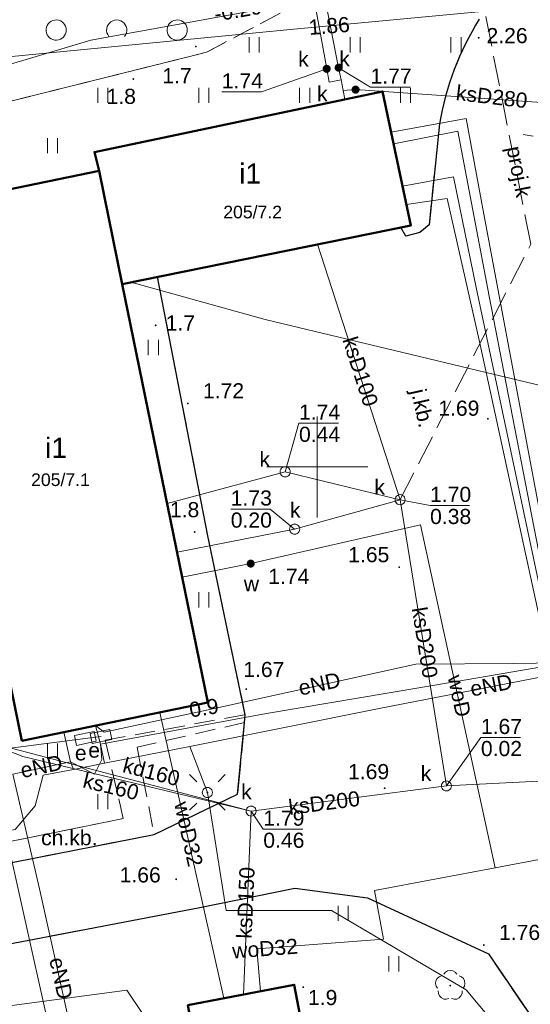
# Model space of a CAD drawing. Extents: x 5479252 to 5479673, y 5984576 to 5984875.
# Tile 20 of 36: x 5479435 to 5479461, y 5984723 to 5984772. Entities that reach past the tile are written whole.
import ezdxf
from ezdxf.enums import TextEntityAlignment as Align

# ---------------------------------------------------------------- set-up
doc = ezdxf.new("R2010")
doc.units = 0
doc.linetypes.add('PRZER2-1', pattern=[1.5, 1, -0.5])
doc.linetypes.add('PRZER3-1', pattern=[2, 1.5, -0.5])
doc.layers.get('0').update_dxf_attribs({"linetype": 'CONTINUOUS'})
for name, color, linetype, lineweight in [('GESBZO', 7, 'CONTINUOUS', 50), ('GESBZO_O', 7, 'CONTINUOUS', 50), ('GSLKRW', 7, 'CONTINUOUS', 25), ('GSPWPN', 7, 'CONTINUOUS', 13), ('GSPWPN_O', 7, 'CONTINUOUS', 13), ('GSPWPS', 7, 'CONTINUOUS', 13), ('GSPWPS_O', 7, 'CONTINUOUS', 13), ('GSSKOA', 7, 'CONTINUOUS', 18), ('GSSKOA_O', 7, 'CONTINUOUS', 18), ('GSSKOD', 7, 'CONTINUOUS', 18), ('GSSKOD_O', 7, 'CONTINUOUS', 18), ('GSSUTR', 7, 'CONTINUOUS', 18), ('GSSZAD', 7, 'CONTINUOUS', 18), ('GUPELA', 7, 'CONTINUOUS', 18), ('GUPPRZ_O', 7, 'CONTINUOUS', 18)]:
    doc.layers.add(name, color=color, linetype=linetype, lineweight=lineweight)
for name, color, linetype, lineweight, true_color in [('GSPRDL', 7, 'CONTINUOUS', 18, 0x008000), ('GULCPR', 7, 'CONTINUOUS', 18, 0xd200d2), ('GULEPR', 1, 'CONTINUOUS', 18, 0xff0000), ('GULEPR_O', 1, 'CONTINUOUS', 18, 0xff0000), ('GULKPR', 7, 'CONTINUOUS', 18, 0x803300), ('GULKPR_O', 7, 'CONTINUOUS', 18, 0x803300), ('GULWPR', 5, 'CONTINUOUS', 18, 0x0000ff), ('GULWPR_O', 5, 'CONTINUOUS', 18, 0x0000ff), ('GUPESE', 1, 'CONTINUOUS', 18, 0xff0000), ('GUPESE_O', 1, 'CONTINUOUS', 18, 0xff0000), ('GUPKSD', 7, 'CONTINUOUS', 18, 0x803300), ('GUPKSD_O', 7, 'CONTINUOUS', 18, 0x803300), ('GUPKUT', 7, 'CONTINUOUS', 18, 0x803300), ('GUPKUT_O', 7, 'CONTINUOUS', 18, 0x803300), ('GUPWZA', 5, 'CONTINUOUS', 18, 0x0000ff), ('GUPWZA_O', 5, 'CONTINUOUS', 18, 0x0000ff), ('Ramka sekcyjna', 7, 'CONTINUOUS', 18, 0xa5007c)]:
    doc.layers.add(name, color=color, linetype=linetype, lineweight=lineweight, true_color=true_color)
doc.styles.add('Arial', font='arial.ttf')

# ---------------------------------------------------------------- blocks, each defined once
blk = doc.blocks.new('GSPRDL1')
blk.add_hatch(color=0).paths.add_polyline_path([(0, -0.045), (0.013906, -0.042798), (0.02645, -0.036406), (0.036406, -0.02645), (0.042798, -0.013906), (0.045, 0), (0.042798, 0.013906), (0.036406, 0.02645), (0.02645, 0.036406), (0.013906, 0.042798), (0, 0.045), (-0.013906, 0.042798), (-0.02645, 0.036406), (-0.036406, 0.02645), (-0.042798, 0.013906), (-0.045, 0), (-0.042798, -0.013906), (-0.036406, -0.02645), (-0.02645, -0.036406), (-0.013906, -0.042798)])
at = {"color": 0}
for points in [[(-0.324277, 0.563333), (-0.240553, 0.662679), (-0.127956, 0.727494), (0, 0.75), (0.127956, 0.727494), (0.240553, 0.662679), (0.324277, 0.563333)], [(-0.635969, -0.134326), (-0.70458, -0.024001), (-0.731429, 0.103115), (-0.713292, 0.231763), (-0.652348, 0.346501), (-0.55591, 0.433559), (-0.435555, 0.482485)], [(0.435555, 0.482485), (0.55591, 0.433559), (0.652348, 0.346501), (0.713292, 0.231763), (0.731429, 0.103115), (0.70458, -0.024001), (0.635969, -0.134326)], [(-0.068773, -0.646351), (-0.194901, -0.677512), (-0.324092, -0.663766), (-0.440839, -0.606763), (-0.531129, -0.513345), (-0.584125, -0.394725), (-0.593465, -0.265141)], [(0.593465, -0.265141), (0.584125, -0.394725), (0.531129, -0.513345), (0.440839, -0.606763), (0.324092, -0.663766), (0.194901, -0.677512), (0.068773, -0.646351)]]:
    blk.add_lwpolyline(points, dxfattribs=at)
blk = doc.blocks.new('GUPESE1')
at = {"color": 0}
blk.add_lwpolyline([(-0.5, -0.25), (-0.5, 0.25), (0.5, 0.25), (0.5, -0.25)], close=True, dxfattribs=at)
blk = doc.blocks.new('GUPWZA1')
blk.add_hatch(color=0).paths.add_polyline_path([(-0.2, 0), (-0.193185, -0.051764), (-0.173205, -0.1), (-0.141421, -0.141421), (-0.1, -0.173205), (-0.051764, -0.193185), (0, -0.2), (0.051764, -0.193185), (0.1, -0.173205), (0.141421, -0.141421), (0.173205, -0.1), (0.193185, -0.051764), (0.2, 0), (0.193185, 0.051764), (0.173205, 0.1), (0.141421, 0.141421), (0.1, 0.173205), (0.051764, 0.193185), (0, 0.2), (-0.051764, 0.193185), (-0.1, 0.173205), (-0.141421, 0.141421), (-0.173205, 0.1), (-0.193185, 0.051764)])
blk = doc.blocks.new('GUPKUT1')
blk.add_hatch(color=0).paths.add_polyline_path([(-0.2, 0), (-0.193185, -0.051764), (-0.173205, -0.1), (-0.141421, -0.141421), (-0.1, -0.173205), (-0.051764, -0.193185), (0, -0.2), (0.051764, -0.193185), (0.1, -0.173205), (0.141421, -0.141421), (0.173205, -0.1), (0.193185, -0.051764), (0.2, 0), (0.193185, 0.051764), (0.173205, 0.1), (0.141421, 0.141421), (0.1, 0.173205), (0.051764, 0.193185), (0, 0.2), (-0.051764, 0.193185), (-0.1, 0.173205), (-0.141421, 0.141421), (-0.173205, 0.1), (-0.193185, 0.051764)])
blk = doc.blocks.new('GUPKSD1_1')
at = {"color": 0}
blk.add_lwpolyline([(0, 0.25), (0.064705, 0.241481), (0.125, 0.216506), (0.176777, 0.176777), (0.216506, 0.125), (0.241481, 0.064705), (0.25, 0), (0.241481, -0.064705), (0.216506, -0.125), (0.176777, -0.176777), (0.125, -0.216506), (0.064705, -0.241481), (0, -0.25), (-0.064705, -0.241481), (-0.125, -0.216506), (-0.176777, -0.176777), (-0.216506, -0.125), (-0.241481, -0.064705), (-0.25, 0), (-0.241481, 0.064705), (-0.216506, 0.125), (-0.176777, 0.176777), (-0.125, 0.216506), (-0.064705, 0.241481)], close=True, dxfattribs=at)
blk = doc.blocks.new('GSPWPS1')
blk.add_hatch(color=0).paths.add_polyline_path([(-0.045, 0), (-0.043467, -0.011647), (-0.038971, -0.0225), (-0.03182, -0.03182), (-0.0225, -0.038971), (-0.011647, -0.043467), (0, -0.045), (0.011647, -0.043467), (0.0225, -0.038971), (0.03182, -0.03182), (0.038971, -0.0225), (0.043467, -0.011647), (0.045, 0), (0.043467, 0.011647), (0.038971, 0.0225), (0.03182, 0.03182), (0.0225, 0.038971), (0.011647, 0.043467), (0, 0.045), (-0.011647, 0.043467), (-0.0225, 0.038971), (-0.03182, 0.03182), (-0.038971, 0.0225), (-0.043467, 0.011647)])
blk = doc.blocks.new('GSPWPN1')
blk.add_hatch(color=0).paths.add_polyline_path([(-0.045, 0), (-0.043467, -0.011647), (-0.038971, -0.0225), (-0.03182, -0.03182), (-0.0225, -0.038971), (-0.011647, -0.043467), (0, -0.045), (0.011647, -0.043467), (0.0225, -0.038971), (0.03182, -0.03182), (0.038971, -0.0225), (0.043467, -0.011647), (0.045, 0), (0.043467, 0.011647), (0.038971, 0.0225), (0.03182, 0.03182), (0.0225, 0.038971), (0.011647, 0.043467), (0, 0.045), (-0.011647, 0.043467), (-0.0225, 0.038971), (-0.03182, 0.03182), (-0.038971, 0.0225), (-0.043467, 0.011647)])
blk = doc.blocks.new('GUPELA2')
blk.add_hatch(color=0).paths.add_polyline_path([(-0.001087, 0.044987), (0.011881, 0.043403), (0.021281, 0.03965), (0.030065, 0.033482), (0.038133, 0.023893), (0.043117, 0.012881), (0.044986, 0.001113), (0.044323, -0.007777), (0.040557, -0.019497), (0.033417, -0.030138), (0.024849, -0.037517), (0.013788, -0.042836), (0.002013, -0.044955), (-0.00982, -0.043916), (-0.020466, -0.040077), (-0.029541, -0.033946), (-0.036867, -0.025804), (-0.04187, -0.01649), (-0.04461, -0.005909), (-0.044532, 0.006476), (-0.041285, 0.017903), (-0.034764, 0.028574), (-0.024479, 0.03776), (-0.013449, 0.042943)])
at = {"color": 0}
for points in [[(-0.883883, 0.883883), (-0.53033, 0.53033)], [(0.883883, 0.883883), (0.53033, 0.53033)], [(-0.883883, -0.883883), (-0.53033, -0.53033)], [(0.883883, -0.883883), (0.53033, -0.53033)]]:
    blk.add_lwpolyline(points, dxfattribs=at)
blk = doc.blocks.new('GUPELA1')
at = {"color": 0}
blk.add_lwpolyline([(0, 0.25), (0.064705, 0.241481), (0.125, 0.216506), (0.176777, 0.176777), (0.216506, 0.125), (0.241481, 0.064705), (0.25, 0), (0.241481, -0.064705), (0.216506, -0.125), (0.176777, -0.176777), (0.125, -0.216506), (0.064705, -0.241481), (0, -0.25), (-0.064705, -0.241481), (-0.125, -0.216506), (-0.176777, -0.176777), (-0.216506, -0.125), (-0.241481, -0.064705), (-0.25, 0), (-0.241481, 0.064705), (-0.216506, 0.125), (-0.176777, 0.176777), (-0.125, 0.216506), (-0.064705, 0.241481)], close=True, dxfattribs=at)
blk = doc.blocks.new('GSSUTR1')
at = {"color": 0}
for points in [[(-0.25666, 0.36165), (-0.25666, -0.38835)], [(0.24334, -0.38835), (0.24334, 0.36165)]]:
    blk.add_lwpolyline(points, dxfattribs=at)
blk = doc.blocks.new('GSSZAD1')
at = {"color": 0}
blk.add_lwpolyline([(0.5, 0), (0.490964, 0.094626), (0.464184, 0.185831), (0.420627, 0.27032), (0.361867, 0.34504), (0.290028, 0.407288), (0.207708, 0.454816), (0.117879, 0.485906), (0.023791, 0.499434), (-0.071157, 0.494911), (-0.163534, 0.4725), (-0.25, 0.433013), (-0.32743, 0.377875), (-0.393027, 0.309079), (-0.444418, 0.229113), (-0.479746, 0.140866), (-0.497736, 0.047528), (-0.497736, -0.047528), (-0.479746, -0.140866), (-0.444418, -0.229113), (-0.393027, -0.309079), (-0.32743, -0.377875), (-0.25, -0.433013), (-0.163534, -0.4725), (-0.071157, -0.494911), (0.023791, -0.499434), (0.117879, -0.485906), (0.207708, -0.454816), (0.290028, -0.407288), (0.361867, -0.34504), (0.420627, -0.27032), (0.464184, -0.185831), (0.490964, -0.094626)], close=True, dxfattribs=at)
blk = doc.blocks.new('GSSZAD2')
at = {"color": 0}
blk.add_lwpolyline([(-0.390312, -0.3125), (-0.445567, -0.226869), (-0.482312, -0.131814), (-0.49902, -0.031282), (-0.494998, 0.070549), (-0.470412, 0.169449), (-0.426283, 0.26131), (-0.364446, 0.342315), (-0.287468, 0.409099), (-0.198548, 0.458889), (-0.10138, 0.489614), (0, 0.5), (0.10138, 0.489614), (0.198548, 0.458889), (0.287468, 0.409099), (0.364446, 0.342315), (0.426283, 0.26131), (0.470412, 0.169449), (0.494998, 0.070549), (0.49902, -0.031282), (0.482312, -0.131814), (0.445567, -0.226869), (0.390312, -0.3125)], dxfattribs=at)

msp = doc.modelspace()

# ---------------------------------------------------------------- linework, layer by layer
at = {"layer": 'GESBZO', "color": 18, "linetype": 'Continuous', "lineweight": 50, "true_color": 0x0a0909, "elevation": 10.18}
for points in [[(5479440.32, 5984759.06), (5479454.64, 5984761.97), (5479453.24, 5984768.61), (5479438.95, 5984765.6), (5479439.18, 5984764.67)], [(5479440.32, 5984759.06), (5479444.58, 5984738.33), (5479435.36, 5984736.43), (5479429.96, 5984762.78), (5479439.18, 5984764.67)], [(5479444.95, 5984716.21), (5479450.23, 5984717.17), (5479448.86, 5984724.34), (5479443.59, 5984723.33), (5479444.61, 5984717.89)]]:
    msp.add_lwpolyline(points, close=True, dxfattribs=at)
at = {"layer": 'GSLKRW', "color": 7, "linetype": 'Continuous', "lineweight": 25, "elevation": 10.18}
for points in [[(5479458.03, 5984772.18, 0.10056), (5479456.062, 5984766.999), (5479455.542, 5984761.999), (5479455.089, 5984761.614), (5479454.388, 5984761.433), (5479454.134, 5984761.867)], [(5479424.718, 5984655.472), (5479423.021, 5984664.977), (5479422.24, 5984668.707), (5479419.797, 5984680.901), (5479415.566, 5984691.784), (5479409.887, 5984703.82), (5479407.105, 5984707.236), (5479404.705, 5984710.536), (5479403.813, 5984711.925), (5479403.681, 5984713.743), (5479404.011, 5984715.66), (5479404.684, 5984717.347), (5479405.423, 5984718.252, -0.189425), (5479410.415, 5984721.455), (5479423.059, 5984724.142), (5479444.185, 5984728.163), (5479448.885, 5984729.13), (5479452.482, 5984728.655), (5479458.489, 5984725.872), (5479461.883, 5984720.884)]]:
    msp.add_lwpolyline(points, format="xyb", dxfattribs=at)
msp.add_lwpolyline([(5479415.04, 5984725.93), (5479419.106, 5984726.968), (5479435.023, 5984730.429), (5479441.912, 5984731.787), (5479446.052, 5984733.789), (5479446.397, 5984737.334), (5479446.424, 5984737.721), (5479444.57, 5984746.583), (5479442.08, 5984759.418)], dxfattribs=at)
at = {"layer": 'GSSKOA', "color": 7, "linetype": 'PRZER3-1', "lineweight": 18, "elevation": 10.18}
msp.add_lwpolyline([(5479458.03, 5984772.18, 0.10056), (5479456.062, 5984766.999), (5479455.542, 5984761.999), (5479455.089, 5984761.614), (5479454.388, 5984761.433), (5479454.134, 5984761.867), (5479450.018, 5984761.031), (5479442.08, 5984759.418), (5479444.57, 5984746.583), (5479446.424, 5984737.721), (5479446.397, 5984737.334), (5479446.052, 5984733.789), (5479441.912, 5984731.787), (5479435.023, 5984730.429), (5479419.106, 5984726.968), (5479415.04, 5984725.93), (5479405.13, 5984724.45), (5479400.485, 5984725.551), (5479396.266, 5984726.897), (5479404.011, 5984715.66)], format="xyb", dxfattribs=at)
msp.add_lwpolyline([(5479410.415, 5984721.455), (5479423.059, 5984724.142), (5479444.185, 5984728.163), (5479448.885, 5984729.13), (5479452.482, 5984728.655), (5479458.489, 5984725.872), (5479461.883, 5984720.884)], dxfattribs=at)
at = {"layer": 'GSSKOD', "color": 7, "linetype": 'PRZER2-1', "lineweight": 18, "elevation": 10.18}
msp.add_lwpolyline([(5479424.064, 5984728.046), (5479423.78, 5984729.278), (5479430.025, 5984730.474), (5479440.378, 5984732.578), (5479439.492, 5984736.46), (5479446.424, 5984737.721), (5479446.397, 5984737.334), (5479441.068, 5984736.112), (5479441.912, 5984731.787), (5479435.023, 5984730.429), (5479431.067, 5984729.569)], close=True, dxfattribs=at)
at = {"layer": 'GSSUTR', "color": 7, "linetype": 'PRZER2-1', "lineweight": 18, "elevation": 10.1}
for points in [[(5479449.482, 5984773.185), (5479444.516, 5984770.549), (5479433.832, 5984767.884)], [(5479460.402, 5984704.115), (5479462.57, 5984708.69), (5479460.836, 5984717.403), (5479461.883, 5984720.884), (5479458.489, 5984725.872), (5479452.482, 5984728.655), (5479448.885, 5984729.13)], [(5479448.86, 5984724.34), (5479450.23, 5984717.17), (5479445.02, 5984716.06), (5479447.85, 5984701.507), (5479460.402, 5984704.115)]]:
    msp.add_lwpolyline(points, dxfattribs=at)
msp.add_lwpolyline([(5479430.774, 5984730.627), (5479440.378, 5984732.578), (5479439.492, 5984736.46), (5479446.424, 5984737.721), (5479444.57, 5984746.583), (5479442.08, 5984759.418), (5479440.32, 5984759.06), (5479444.58, 5984738.33), (5479435.36, 5984736.43), (5479429.96, 5984762.78), (5479439.18, 5984764.67), (5479438.95, 5984765.6), (5479453.24, 5984768.61), (5479454.64, 5984761.97), (5479454.134, 5984761.867), (5479454.388, 5984761.433), (5479455.089, 5984761.614), (5479455.542, 5984761.999), (5479456.062, 5984766.999, -0.10056), (5479458.03, 5984772.18, -0.223329)], format="xyb", dxfattribs=at)
at = {"layer": 'GSSZAD', "color": 7, "linetype": 'PRZER2-1', "lineweight": 18, "elevation": 10.1}
msp.add_lwpolyline([(5479422.603, 5984765.078), (5479433.832, 5984767.884), (5479444.516, 5984770.549), (5479449.482, 5984773.185), (5479460.101, 5984778.355)], dxfattribs=at)
at = {"layer": 'GULCPR', "color": 212, "linetype": 'Continuous', "lineweight": 18, "true_color": 0xd200d2, "elevation": 10.14}
msp.add_lwpolyline([(5479440.764, 5984759.15), (5479447.422, 5984757.311), (5479461.542, 5984753.926), (5479472.873, 5984751.312), (5479479.351, 5984749.804), (5479490.534, 5984747.168), (5479504.703, 5984743.864), (5479506.376, 5984744.169)], dxfattribs=at)
at = {"layer": 'GULEPR', "color": 1, "linetype": 'Continuous', "lineweight": 18, "true_color": 0xff0000, "elevation": 10.14}
for points in [[(5479502.959, 5984750.514), (5479482.32, 5984746.008), (5479472.295, 5984743.88), (5479470.195, 5984743.348), (5479469.616, 5984741.555), (5479456.697, 5984739.334), (5479447.475, 5984737.784), (5479439.26, 5984736.27)], [(5479443.674, 5984736.142), (5479453.06, 5984738.024), (5479464.205, 5984740.19), (5479474.006, 5984742.038), (5479475.63, 5984742.355)], [(5479442.866, 5984717.565), (5479443.423, 5984713.326), (5479438.588, 5984712.971), (5479436.59, 5984722.697), (5479434.443, 5984732.349), (5479433.958, 5984734.664), (5479430.411, 5984734.608), (5479428.694, 5984740.824), (5479433.528, 5984741.853)], [(5479468.763, 5984740.388), (5479459.727, 5984740.257), (5479454.892, 5984740.22), (5479445.353, 5984738.129), (5479439.435, 5984736.86), (5479439.004, 5984737.181)], [(5479439.26, 5984736.27), (5479439.004, 5984737.181)], [(5479437.768, 5984735.395), (5479437.444, 5984736.859)], [(5479421.98, 5984734.41), (5479438.5, 5984736.55), (5479439.28, 5984736.64)], [(5479439.26, 5984736.27), (5479439.317, 5984735.507), (5479438.963, 5984734.779), (5479437.768, 5984735.395)], [(5479439.448, 5984735.315), (5479439.26, 5984736.27)], [(5479439.448, 5984735.315), (5479443.674, 5984736.142)], [(5479617.529, 5984713.452), (5479619.882, 5984702.027), (5479602.247, 5984698.775), (5479590.346, 5984696.507), (5479569.568, 5984691.774), (5479568.812, 5984691.662), (5479564.136, 5984691.242), (5479540.026, 5984686.454), (5479514.207, 5984681.021), (5479501.914, 5984678.193), (5479489.033, 5984675.981), (5479470.285, 5984671.365), (5479468.064, 5984673.027), (5479467.345, 5984679.131), (5479465.805, 5984692.516), (5479465.217, 5984697.697), (5479463.873, 5984706.406), (5479462.053, 5984714.106), (5479460.597, 5984720.239), (5479457.376, 5984724.096), (5479450.712, 5984728.016), (5479445.475, 5984728.016), (5479444.551, 5984733.869), (5479443.674, 5984736.142)], [(5479437.768, 5984735.395), (5479434.91, 5984734.778)], [(5479437.914, 5984735.014), (5479437.768, 5984735.395)], [(5479437.914, 5984735.014), (5479439.448, 5984735.315)], [(5479405.531, 5984727.271), (5479407.864, 5984726.543), (5479414.492, 5984727.775), (5479420.634, 5984729.119), (5479424.386, 5984729.866), (5479435.027, 5984732.032), (5479436.016, 5984733.208), (5479436.408, 5984734.72), (5479437.914, 5984735.014)], [(5479434.91, 5984734.778), (5479436.234, 5984729.103), (5479438.208, 5984720.194), (5479438.85, 5984716.69)], [(5479441.342, 5984722.912), (5479440.562, 5984724.067), (5479433.981, 5984723.199), (5479423.536, 5984722.359), (5479417.936, 5984721.827), (5479412.223, 5984720.343), (5479407.155, 5984718.523), (5479399.594, 5984714.322), (5479388.365, 5984707.686), (5479386.69, 5984708.806), (5479382.284, 5984718.457), (5479379.932, 5984723.647), (5479379.148, 5984723.908), (5479377.99, 5984722.05), (5479376.195, 5984721.81)]]:
    msp.add_lwpolyline(points, dxfattribs=at)
at = {"layer": 'GULKPR', "color": 36, "linetype": 'Continuous', "lineweight": 18, "true_color": 0x803300, "elevation": 10.14}
for points in [[(5479300.717, 5984868.57), (5479304.778, 5984863.224), (5479306.783, 5984860.684), (5479312.924, 5984853.061), (5479317.656, 5984847.225), (5479323.258, 5984840.753), (5479324.451, 5984839.268), (5479325.896, 5984837.484), (5479328.549, 5984834.197), (5479331.216, 5984830.903), (5479335.472, 5984825.807), (5479343.097, 5984816.676), (5479346.148, 5984812.504), (5479356.674, 5984810.277), (5479378.264, 5984805.655), (5479407.03, 5984799.428), (5479446.558, 5984791.143), (5479450.466, 5984769.725)], [(5479302.102, 5984868.57), (5479311.159, 5984857.173), (5479317.11, 5984849.986), (5479326.121, 5984838.954), (5479339.624, 5984822.28), (5479346.613, 5984813.353), (5479355.905, 5984811.416), (5479371.26, 5984808.104), (5479388.496, 5984804.567), (5479398.461, 5984802.153), (5479412.525, 5984798.925), (5479417.521, 5984797.381), (5479429.901, 5984795.64), (5479446.954, 5984791.963), (5479449.34, 5984778.615), (5479451.059, 5984769.783), (5479451.176, 5984769.184)], [(5479495.734, 5984763.285), (5479476.77, 5984765.354), (5479470.123, 5984773.713), (5479448.831, 5984771.694), (5479433.31, 5984770.183), (5479415.611, 5984765.011), (5479421.139, 5984730.075), (5479427.247, 5984701.638), (5479431.282, 5984683.379), (5479437.397, 5984655.292)], [(5479450.466, 5984769.725), (5479450.594, 5984769.072), (5479451.178, 5984769.184)], [(5479451.176, 5984769.184), (5479451.278, 5984768.655)], [(5479451.278, 5984768.655), (5479451.898, 5984768.695), (5479472.47, 5984767.265), (5479495.87, 5984764.532)], [(5479451.278, 5984768.655), (5479451.364, 5984768.215)], [(5479453.666, 5984766.588), (5479457.38, 5984767.262), (5479458.209, 5984762.782), (5479462.123, 5984741.93), (5479465.132, 5984742.315), (5479471.761, 5984743.423), (5479474.272, 5984733.084), (5479476.015, 5984725.414), (5479478.68, 5984725.97)], [(5479453.789, 5984766.008), (5479456.974, 5984766.636), (5479458.513, 5984758.461), (5479460.73, 5984747.043), (5479461.816, 5984741.538), (5479466.024, 5984742.141), (5479471.575, 5984743.046), (5479473.083, 5984736.229), (5479475.617, 5984724.705), (5479477.698, 5984715.837), (5479478.317, 5984712.926), (5479481.28, 5984713.79)], [(5479454.231, 5984763.912), (5479456.75, 5984764.379), (5479457.881, 5984758.889), (5479461.667, 5984741.031), (5479471.335, 5984742.584), (5479473.296, 5984733.067), (5479478.439, 5984710.82), (5479480.952, 5984699.619), (5479484.873, 5984700.38)], [(5479454.421, 5984763.01), (5479456.434, 5984763.307), (5479458.02, 5984756.287), (5479461.447, 5984740.548), (5479465.293, 5984741.196), (5479470.965, 5984742.056), (5479472.533, 5984734.741), (5479474.494, 5984725.51), (5479477.205, 5984713.123), (5479480.531, 5984698.033), (5479483.088, 5984687.241), (5479487.114, 5984688.055)], [(5479454.105, 5984748.376), (5479450.018, 5984761.031)], [(5479454.105, 5984748.376), (5479448.408, 5984749.757), (5479442.555, 5984748.184)], [(5479454.105, 5984748.376), (5479448.877, 5984746.918), (5479443.051, 5984745.77)], [(5479456.401, 5984734.194), (5479454.105, 5984748.376)], [(5479424.8, 5984737.66), (5479428.58, 5984738.31), (5479435.4, 5984735.66), (5479446.72, 5984732.947)], [(5479446.72, 5984732.947), (5479431.6, 5984736.9), (5479427.011, 5984736.286), (5479426.145, 5984736.099), (5479425.27, 5984735.92), (5479419.02, 5984734.58)], [(5479468.171, 5984734.794), (5479456.401, 5984734.194)], [(5479456.401, 5984734.194), (5479446.72, 5984732.947)], [(5479446.72, 5984732.947), (5479446.335, 5984723.856)]]:
    msp.add_lwpolyline(points, dxfattribs=at)
at = {"layer": 'GULKPR', "color": 36, "linetype": 'PRZER3-1', "lineweight": 18, "true_color": 0x803300, "elevation": 10.14}
msp.add_lwpolyline([(5479454.11, 5984748.38), (5479460.58, 5984761.04), (5479456.99, 5984779.23), (5479456.02, 5984784.13), (5479457.28, 5984785.17), (5479456.02, 5984784.13), (5479455.49, 5984786.79), (5479445.29, 5984793.53), (5479443.54, 5984794.85)], dxfattribs=at)
at = {"layer": 'GULWPR', "color": 5, "linetype": 'Continuous', "lineweight": 18, "true_color": 0x0000ff, "elevation": 10.14}
for points in [[(5479429.818, 5984762.043), (5479429.79, 5984768.023), (5479430.295, 5984768.612), (5479438.773, 5984771.138), (5479447.896, 5984772.795), (5479445.061, 5984789.525), (5479433.664, 5984791.546), (5479421.481, 5984793.792), (5479412.526, 5984795.617), (5479399.782, 5984797.918), (5479382.602, 5984801.287), (5479370.588, 5984803.926), (5479353.182, 5984807.647), (5479346.362, 5984808.979), (5479344.93, 5984811.337), (5479336.481, 5984821.526), (5479324.214, 5984836.32), (5479315.119, 5984847.605), (5479303.974, 5984861.388), (5479298.207, 5984868.57)], [(5479429.818, 5984762.043), (5479429.79, 5984768.023), (5479430.295, 5984768.612), (5479438.773, 5984771.138), (5479447.896, 5984772.795), (5479445.061, 5984789.525), (5479433.664, 5984791.546), (5479421.481, 5984793.792), (5479412.526, 5984795.617), (5479402.61, 5984797.31), (5479399.782, 5984797.918), (5479382.602, 5984801.287), (5479370.588, 5984803.926), (5479353.182, 5984807.647)], [(5479458.812, 5984730.142), (5479455.116, 5984747.129), (5479446.7, 5984745.21), (5479443.305, 5984744.537)], [(5479445.371, 5984723.671), (5479442.199, 5984737.839)], [(5479462.909, 5984730.916), (5479458.812, 5984730.142)], [(5479458.812, 5984730.142), (5479452.839, 5984729.015), (5479453.275, 5984726.595), (5479446.997, 5984726.115), (5479447.185, 5984724.019)]]:
    msp.add_lwpolyline(points, dxfattribs=at)
at = {"layer": 'GUPPRZ_O', "color": 36, "linetype": 'Continuous', "lineweight": 13, "true_color": 0x803300, "elevation": 10.8, "flags": 128}
for points in [[(5479450.466, 5984769.725), (5479447.226, 5984768.581), (5479445.266, 5984768.581)], [(5479451.059, 5984769.783), (5479452.636, 5984768.819), (5479454.596, 5984768.819)], [(5479448.408, 5984749.757), (5479449.093, 5984752.164), (5479451.053, 5984752.164)], [(5479448.877, 5984746.918), (5479447.671, 5984747.914), (5479445.711, 5984747.914)], [(5479454.105, 5984748.376), (5479455.591, 5984748.093), (5479457.551, 5984748.093)], [(5479456.401, 5984734.194), (5479458.11, 5984736.594), (5479460.07, 5984736.594)], [(5479446.72, 5984732.947), (5479447.323, 5984732.051), (5479449.283, 5984732.051)]]:
    msp.add_lwpolyline(points, dxfattribs=at)
at = {"layer": 'Ramka sekcyjna', "color": 224, "linetype": 'Continuous', "lineweight": 18, "true_color": 0xa5007c}
for p, q in [((5479450, 5984750, 100), (5479450, 5984752.5, 100)), ((5479450, 5984750, 100), (5479450, 5984752.5, 100)), ((5479452.5, 5984750, 100), (5479447.5, 5984750, 100)), ((5479452.5, 5984750, 100), (5479447.5, 5984750, 100)), ((5479452.5, 5984750, 100), (5479447.5, 5984750, 100)), ((5479452.5, 5984750, 100), (5479447.5, 5984750, 100)), ((5479450, 5984750, 100), (5479450, 5984747.5, 100)), ((5479450, 5984750, 100), (5479450, 5984747.5, 100))]:
    msp.add_line(p, q, dxfattribs=at)

# ---------------------------------------------------------------- block references
at = {"layer": 'GSPRDL', "color": 96, "linetype": 'Continuous', "lineweight": 18, "true_color": 0x008000}
msp.add_blockref('GSPRDL1', (5479456.59, 5984724.3, 10.12), dxfattribs=at)
at = {"layer": 'GSPWPN', "color": 7, "linetype": 'Continuous', "lineweight": 13}
for p in [(5479443.981, 5984770.831, 10.08), (5479440.88, 5984769.22, 10.08), (5479441.99, 5984757.016, 10.08), (5479443.923, 5984746.774, 10.08), (5479449.305, 5984724.223, 10.08)]:
    msp.add_blockref('GSPWPN1', p, dxfattribs=at)
at = {"layer": 'GSPWPS', "color": 7, "linetype": 'Continuous', "lineweight": 13}
for p in [(5479458, 5984771.265, 10.08), (5479443.581, 5984753.147, 10.08), (5479458.457, 5984752.39, 10.08), (5479454.06, 5984745.03, 10.08), (5479446.478, 5984738.995, 10.08), (5479453.34, 5984734.08, 10.08), (5479443.004, 5984729.569, 10.08), (5479458.258, 5984726.311, 10.08)]:
    msp.add_blockref('GSPWPS1', p, dxfattribs=at)
at = {"layer": 'GSSUTR', "color": 7, "linetype": 'Continuous', "lineweight": 18}
for p in [(5479446.881, 5984770.93, 10.1), (5479451.881, 5984770.93, 10.1), (5479456.881, 5984770.93, 10.1), (5479439.381, 5984768.43, 10.1), (5479444.381, 5984768.43, 10.1), (5479449.381, 5984768.43, 10.1), (5479454.381, 5984768.43, 10.1), (5479436.881, 5984765.93, 10.1), (5479441.881, 5984755.93, 10.1), (5479444.381, 5984743.43, 10.1), (5479436.881, 5984735.93, 10.1), (5479439.381, 5984733.43, 10.1), (5479451.295, 5984727.894, 10.1), (5479453.795, 5984725.394, 10.1)]:
    msp.add_blockref('GSSUTR1', p, dxfattribs=at)
at = {"layer": 'GSSZAD', "color": 7, "linetype": 'Continuous', "lineweight": 18}
for name, p in [('GSSZAD1', (5479437.056, 5984771.647, 10.1)), ('GSSZAD2', (5479440.056, 5984771.647, 10.1)), ('GSSZAD1', (5479443.056, 5984771.647, 10.1))]:
    msp.add_blockref(name, p, dxfattribs=at)
at = {"layer": 'GUPELA', "color": 7, "linetype": 'Continuous', "lineweight": 18, "rotation": 34.75068108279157}
msp.add_blockref('GUPELA2', (5479461.44, 5984766.25, 10.16), dxfattribs=at)
at = {"layer": 'GUPELA', "color": 7, "linetype": 'Continuous', "lineweight": 18}
for name in ['GUPELA2', 'GUPELA1']:
    msp.add_blockref(name, (5479444.551, 5984733.869, 10.16), dxfattribs=at)
at = {"layer": 'GUPESE', "color": 1, "linetype": 'Continuous', "lineweight": 18, "true_color": 0xff0000, "rotation": 11.64415112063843}
for p in [(5479438.5, 5984736.55, 10.16), (5479439.28, 5984736.64, 10.16)]:
    msp.add_blockref('GUPESE1', p, dxfattribs=at)
at = {"layer": 'GUPKSD', "color": 36, "linetype": 'Continuous', "lineweight": 18, "true_color": 0x803300}
for p in [(5479448.408, 5984749.757, 10.16), (5479454.105, 5984748.376, 10.16), (5479448.877, 5984746.918, 10.16), (5479456.401, 5984734.194, 10.16), (5479446.72, 5984732.947, 10.16)]:
    msp.add_blockref('GUPKSD1_1', p, dxfattribs=at)
at = {"layer": 'GUPKUT', "color": 36, "linetype": 'Continuous', "lineweight": 18, "true_color": 0x803300}
for p in [(5479450.466, 5984769.725, 10.16), (5479451.059, 5984769.783, 10.16), (5479451.898, 5984768.695, 10.16)]:
    msp.add_blockref('GUPKUT1', p, dxfattribs=at)
at = {"layer": 'GUPWZA', "color": 5, "linetype": 'Continuous', "lineweight": 18, "true_color": 0x0000ff}
msp.add_blockref('GUPWZA1', (5479446.7, 5984745.21, 10.16), dxfattribs=at)

# ---------------------------------------------------------------- texts
at = {"layer": 'GESBZO_O', "color": 7, "linetype": 'Continuous', "lineweight": 0, "style": 'Arial'}
for p in [(5479446.128, 5984764.036, 10.8), (5479436.508, 5984750.448, 10.8)]:
    msp.add_text('i1', height=1, dxfattribs=at).set_placement(p)
at = {"layer": 'GESBZO_O', "color": 5, "linetype": 'Continuous', "lineweight": 0, "true_color": 0x0000ff, "style": 'Arial'}
for s, p in [('205/7.2', (5479446.795, 5984762.317, 10.8)), ('205/7.1', (5479437.27, 5984749.054, 10.8))]:
    msp.add_text(s, height=0.625, dxfattribs=at).set_placement(p, align=Align.CENTER)
at = {"layer": 'GSPWPN_O', "color": 7, "linetype": 'Continuous', "lineweight": 0, "style": 'Arial'}
for s, p in [('1.7', (5479442.314, 5984769.009, 10.8)), ('1.8', (5479439.553, 5984767.989, 10.8)), ('1.7', (5479442.487, 5984756.76, 10.8)), ('1.8', (5479442.694, 5984747.508, 10.8)), ('1.9', (5479449.537, 5984723.334, 10.8))]:
    msp.add_text(s, height=0.75, rotation=360, dxfattribs=at).set_placement(p)
at = {"layer": 'GSPWPS_O', "color": 7, "linetype": 'Continuous', "lineweight": 0, "style": 'Arial'}
for s, p in [('2.26', (5479458.387, 5984770.997, 10.8)), ('1.69', (5479455.997, 5984752.536, 10.8)), ('1.65', (5479451.531, 5984745.28, 10.8)), ('1.67', (5479446.33, 5984739.591, 10.8)), ('1.69', (5479451.525, 5984734.529, 10.8)), ('1.66', (5479440.202, 5984729.412, 10.8))]:
    msp.add_text(s, height=0.75, rotation=360, dxfattribs=at).set_placement(p)
for s, p in [('1.72', (5479444.331, 5984753.397, 10.8)), ('1.76', (5479459.008, 5984726.561, 10.8))]:
    msp.add_text(s, height=0.75, dxfattribs=at).set_placement(p)
at = {"layer": 'GSSKOA_O', "color": 7, "linetype": 'Continuous', "lineweight": 0, "style": 'Arial'}
msp.add_text('j.kb.', height=0.75, rotation=282.4919, dxfattribs=at).set_placement((5479454.846, 5984752.836, 10.8), align=Align.CENTER)
at = {"layer": 'GSSKOD_O', "color": 7, "linetype": 'Continuous', "lineweight": 0, "style": 'Arial'}
msp.add_text('ch.kb.', height=0.75, rotation=360, dxfattribs=at).set_placement((5479437.706, 5984731.253, 10.8), align=Align.CENTER)
at = {"layer": 'GULEPR_O', "color": 1, "linetype": 'Continuous', "lineweight": 0, "true_color": 0xff0000, "style": 'Arial'}
for rotation, p in [(12.3625, (5479450.185, 5984738.888, 10.8)), (10.9958, (5479458.689, 5984738.819, 10.8)), (12.1865, (5479436.401, 5984734.799, 10.8)), (282.4934, (5479436.935, 5984724.585, 10.8))]:
    msp.add_text('eND', height=0.75, rotation=rotation, dxfattribs=at).set_placement(p, align=Align.CENTER)
at = {"layer": 'GULKPR_O', "color": 36, "linetype": 'Continuous', "lineweight": 0, "true_color": 0x803300, "style": 'Arial'}
for s, rotation, p in [('ksD280', 353.3374, (5479458.603, 5984767.977, 10.8)), ('proj.k', 281.1645, (5479459.624, 5984764.563, 10.8)), ('ksD100', 287.8999, (5479451.783, 5984754.613, 10.8)), ('ksD200', 279.1919, (5479454.963, 5984741.238, 10.8)), ('kd160', 345.3494, (5479441.682, 5984734.532, 10.8)), ('ks160', 346.5238, (5479439.687, 5984733.806, 10.8)), ('ksD200', 7.3356, (5479450.388, 5984732.986, 10.8)), ('ksD150', 87.5782, (5479446.821, 5984728.389, 10.8))]:
    msp.add_text(s, height=0.75, rotation=rotation, dxfattribs=at).set_placement(p, align=Align.CENTER)
at = {"layer": 'GULWPR_O', "color": 5, "linetype": 'Continuous', "lineweight": 0, "true_color": 0x0000ff, "style": 'Arial'}
for s, rotation, p in [('woD', 282.2765, (5479456.677, 5984738.574, 10.8)), ('woD32', 282.6196, (5479443.255, 5984731.729, 10.8)), ('woD32', 4.3683, (5479447.437, 5984725.765, 10.8))]:
    msp.add_text(s, height=0.75, rotation=rotation, dxfattribs=at).set_placement(p, align=Align.CENTER)
at = {"layer": 'GUPESE_O', "color": 1, "linetype": 'Continuous', "lineweight": 0, "true_color": 0xff0000, "style": 'Arial'}
for p in [(5479438.567, 5984735.458, 10.8), (5479439.229, 5984735.595, 10.8)]:
    msp.add_text('e', height=0.75, dxfattribs=at).set_placement(p, align=Align.RIGHT)
at = {"layer": 'GUPKSD_O', "color": 36, "linetype": 'Continuous', "lineweight": 0, "true_color": 0x803300, "style": 'Arial'}
for p in [(5479447.658, 5984750.007, 10.8), (5479453.355, 5984748.626, 10.8), (5479449.166, 5984747.493, 10.8), (5479455.651, 5984734.444, 10.8), (5479446.751, 5984733.53, 10.8)]:
    msp.add_text('k', height=0.75, dxfattribs=at).set_placement(p, align=Align.RIGHT)
at = {"layer": 'GUPKUT_O', "color": 36, "linetype": 'Continuous', "lineweight": 0, "true_color": 0x803300, "style": 'Arial'}
for p in [(5479449.575, 5984769.837, 10.8), (5479451.611, 5984769.852, 10.8)]:
    msp.add_text('k', height=0.75, rotation=360, dxfattribs=at).set_placement(p, align=Align.RIGHT)
msp.add_text('k', height=0.75, dxfattribs=at).set_placement((5479450.512, 5984768.119, 10.8), align=Align.RIGHT)
at = {"layer": 'GUPPRZ_O', "color": 7, "linetype": 'Continuous', "lineweight": 0, "style": 'Arial'}
msp.add_text('-0.29', height=0.75, rotation=9.7107, dxfattribs=at).set_placement((5479444.958, 5984772.065, 10.8))
at = {"layer": 'GUPPRZ_O', "color": 36, "linetype": 'Continuous', "lineweight": 0, "true_color": 0x803300, "style": 'Arial'}
for s, rotation, p in [('1.86', 4.5779, (5479449.604, 5984771.401, 10.8)), ('1.74', 360, (5479445.266, 5984768.753, 10.8)), ('1.77', 360, (5479452.636, 5984768.992, 10.8)), ('1.74', 360, (5479449.093, 5984752.337, 10.8)), ('0.44', 360, (5479449.093, 5984751.242, 10.8)), ('1.70', 360, (5479455.591, 5984748.266, 10.8)), ('1.73', 360, (5479445.711, 5984748.087, 10.8)), ('0.38', 360, (5479455.591, 5984747.171, 10.8)), ('0.20', 360, (5479445.711, 5984746.992, 10.8)), ('1.67', 360, (5479458.11, 5984736.767, 10.8)), ('0.02', 360, (5479458.11, 5984735.672, 10.8)), ('1.79', 360, (5479447.323, 5984732.223, 10.8)), ('0.46', 360, (5479447.323, 5984731.128, 10.8))]:
    msp.add_text(s, height=0.75, rotation=rotation, dxfattribs=at).set_placement(p)
at = {"layer": 'GUPPRZ_O', "color": 5, "linetype": 'Continuous', "lineweight": 0, "true_color": 0x0000ff, "style": 'Arial'}
msp.add_text('1.74', height=0.75, rotation=360, dxfattribs=at).set_placement((5479447.567, 5984744.203, 10.8))
at = {"layer": 'GUPPRZ_O', "color": 1, "linetype": 'Continuous', "lineweight": 0, "true_color": 0xff0000, "style": 'Arial'}
msp.add_text('0.9', height=0.75, rotation=9.07, dxfattribs=at).set_placement((5479443.719, 5984737.579, 10.8))
at = {"layer": 'GUPWZA_O', "color": 5, "linetype": 'Continuous', "lineweight": 0, "true_color": 0x0000ff, "style": 'Arial'}
msp.add_text('w', height=0.75, rotation=360, dxfattribs=at).set_placement((5479447.114, 5984743.837, 10.8), align=Align.RIGHT)

doc.saveas('drawing.dxf')
